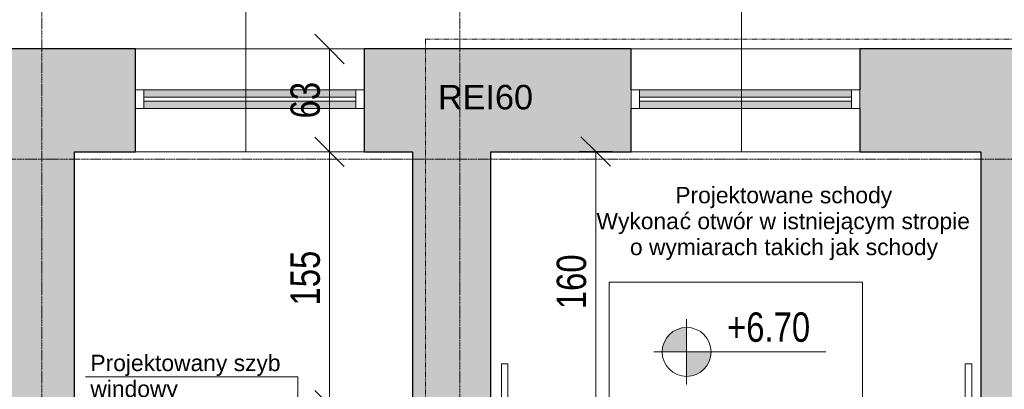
# Model space of a CAD drawing. Header units: centimetres. Extents: x 14827 to 20060, y -10807 to -8443.
# Tile 11 of 21: x 16206 to 16809, y -9021 to -8795. Entities that reach past the tile are written whole.
import ezdxf

# ---------------------------------------------------------------- set-up
doc = ezdxf.new("R2010")
doc.units = ezdxf.units.CM
doc.linetypes.add('Aligning Line 1_8_', pattern=[0.635, 0.3175, -0.3175])
doc.linetypes.add('Linia siatki', pattern=[0.9925, 0.47, -0.2175, 0.0875, -0.2175])
for name, color, linetype, lineweight in [('A-ANNO-DIMS', 211, 'Continuous', 9), ('A-ANNO-DIMS-100', 211, 'Continuous', 9), ('A-DETL', 90, 'Continuous', 9), ('A-DETL-THIN', 151, 'Continuous', 9), ('A-FLOR-HRAL', 11, 'Continuous', 9), ('A-GLAZ', 151, 'Continuous', 9), ('A-WALL', 113, 'Continuous', 9), ('A-WALL-PATT', 111, 'Continuous', 25), ('G-ANNO-DIMS', 111, 'Continuous', 9), ('G-ANNO-TEXT', 231, 'Continuous', 9), ('S-GRID', 1, 'Continuous', 9), ('S-STRS-ANNO', 31, 'Continuous', 9)]:
    doc.layers.add(name, color=color, linetype=linetype, lineweight=lineweight)
doc.styles.add('Arial_2', font='arial.ttf', dxfattribs={"width": 0.8, "height": 18})
doc.styles.add('Arial_3', font='arial.ttf', dxfattribs={"height": 10})
doc.styles.add('Arial_4', font='arial.ttf', dxfattribs={"height": 15})
doc.dimstyles.new('Przekątna_-_1_8_mm_Arial', dxfattribs={"dimscale": 30.48, "dimtxt": 18.364669, "dimasz": 0.590551, "dimexe": 0.328084, "dimexo": 0.0625, "dimgap": 0.016404, "dimtad": 1, "dimdec": 0, "dimdsep": 46, "dimtxsty": 'Arial_2', "dimblk1": 'OBLIQUE', "dimblk2": 'OBLIQUE', "dimsah": 1, "dimcen": 0.09, "dimazin": 0, "dimtfac": 1, "dimtdec": 4, "dimtix": 1, "dimtmove": 0, "dimatfit": 3, "dimfxl": 0.328084, "dimfxlon": 1, "dimtvp": 1, "dimtolj": 1, "dimtzin": 0, "dimarcsym": 2})

# ---------------------------------------------------------------- blocks, each defined once
blk = doc.blocks.new('Aluminum_1 szybowe - OKNA NA KLATCE 140_180 wymiana 2-633471-6_Poziom posadzka II pietra')
at = {"layer": 'A-GLAZ'}
h = blk.add_hatch(color=256, dxfattribs=at)
h.paths.add_polyline_path([(-2.24, -2.27), (-2.24, 2.17), (-132.08, 2.17), (-132.08, -2.27), (-109.8, -2.27)])
h.paths.add_polyline_path([(-109.8, 4.71), (-2.24, 4.71), (-2.24, 9.16), (-132.08, 9.16), (-132.08, 4.71)])
at = {"layer": 'A-GLAZ', "lineweight": 18}
for p, q in [((-132.08, 9.16), (-137.16, 9.16)), ((-137.16, 9.16), (-137.16, -2.27)), ((-132.08, -2.27), (-132.08, 9.16)), ((2.84, 9.16), (-2.24, 9.16)), ((-2.24, 9.16), (-2.24, -2.27)), ((2.84, -2.27), (2.84, 9.16)), ((-2.24, 4.71), (-132.08, 4.71)), ((-132.08, 4.71), (-132.08, 2.17)), ((-132.08, 2.17), (-2.24, 2.17)), ((-2.24, 2.17), (-2.24, 4.71)), ((-137.16, -2.27), (-132.08, -2.27)), ((-2.24, -2.27), (2.84, -2.27))]:
    blk.add_line(p, q, dxfattribs=at)
at = {"layer": 'A-GLAZ'}
for p, q in [((-132.08, 9.16), (-2.24, 9.16)), ((-2.24, -2.27), (-132.08, -2.27))]:
    blk.add_line(p, q, dxfattribs=at)
blk = doc.blocks.new('Aluminum_1 szybowe - OKNA NA KLATCE 140_180 wymiana 2-V3-6_Poziom posadzka II pietra')
at = {"layer": 'A-GLAZ'}
h = blk.add_hatch(color=256, dxfattribs=at)
h.paths.add_polyline_path([(-2.24, -2.27), (-2.24, 2.17), (-132.08, 2.17), (-132.08, -2.27)])
h.paths.add_polyline_path([(-2.24, 4.71), (-2.24, 9.16), (-132.08, 9.16), (-132.08, 4.71)])
at = {"layer": 'A-GLAZ', "lineweight": 18}
for p, q in [((-132.08, 9.16), (-137.16, 9.16)), ((-132.08, -2.27), (-132.08, 9.16)), ((2.84, 9.16), (-2.24, 9.16)), ((-2.24, 9.16), (-2.24, -2.27)), ((-2.24, 4.71), (-132.08, 4.71)), ((-132.08, 4.71), (-132.08, 2.17)), ((-132.08, 2.17), (-2.24, 2.17)), ((-2.24, 2.17), (-2.24, 4.71)), ((-137.16, -2.27), (-132.08, -2.27)), ((-2.24, -2.27), (2.84, -2.27))]:
    blk.add_line(p, q, dxfattribs=at)
at = {"layer": 'A-GLAZ'}
for p, q in [((-132.08, 9.16), (-2.24, 9.16)), ((-2.24, -2.27), (-132.08, -2.27))]:
    blk.add_line(p, q, dxfattribs=at)
blk = doc.blocks.new('Typ poręczy górnej - Górna poręcz_wewnętrzny_-712690-6_Poziom posadzka II pietra')
at = {"layer": 'A-FLOR-HRAL'}
for p, q in [((16785.08, -9005.47), (16785.08, -9036.43)), ((16789.08, -9036.43), (16789.08, -9005.47)), ((16785.08, -9036.43), (16785.08, -9395.47)), ((16789.08, -9395.47), (16789.08, -9036.43))]:
    blk.add_line(p, q, dxfattribs=at)
at = {"layer": 'A-FLOR-HRAL', "flags": 128}
for points in [[(16786.88, -9005.47), (16787.08, -9005.47), (16787.29, -9005.47)], [(16787.29, -9395.47), (16787.08, -9395.47), (16786.88, -9395.47)]]:
    blk.add_lwpolyline(points, dxfattribs=at)
blk = doc.blocks.new('Typ poręczy górnej - Górna poręcz_wewnętrzny_-V5-6_Poziom posadzka II pietra')
at = {"layer": 'A-FLOR-HRAL'}
for p, q in [((16789.08, -9005.47), (16785.08, -9005.47)), ((16785.08, -9005.47), (16785.08, -9395.47)), ((16789.08, -9005.47), (16789.08, -9395.47)), ((16789.08, -9395.47), (16785.08, -9395.47))]:
    blk.add_line(p, q, dxfattribs=at)
blk = doc.blocks.new('DIMBLOCK249-6_Poziom posadzka II pietra')
at = {"layer": 'A-ANNO-DIMS-100'}
for p, q in [((16395.78, -8875.71), (16386.78, -8866.71)), ((16395.78, -8875.71), (16385.78, -8875.71)), ((16395.78, -9030.71), (16395.78, -8875.71)), ((16395.78, -8875.71), (16404.78, -8884.71)), ((16395.78, -8875.71), (16405.78, -8875.71)), ((16395.78, -9030.71), (16386.78, -9021.71)), ((16395.78, -9030.71), (16385.78, -9030.71)), ((16395.78, -9030.71), (16404.78, -9039.71)), ((16395.78, -9030.71), (16405.78, -9030.71))]:
    blk.add_line(p, q, dxfattribs=at)
at = {"layer": 'A-ANNO-DIMS-100', "color": 0, "insert": (16371.92, -8969.74), "char_height": 18, "width": 39.6677, "attachment_point": 1, "rotation": 90, "line_spacing_factor": 0.941778, "style": 'Arial_2'}
blk.add_mtext('155', dxfattribs=at)
blk = doc.blocks.new('_Oblique')
at = {"color": 0, "linetype": 'ByBlock', "lineweight": -2}
blk.add_line((-0.5, -0.5), (0.5, 0.5), dxfattribs=at)
blk = doc.blocks.new('DIMBLOCK250-6_Poziom posadzka II pietra')
at = {"layer": 'A-ANNO-DIMS-100'}
for p, q in [((16395.78, -8812.71), (16386.78, -8803.71)), ((16395.78, -8812.71), (16385.78, -8812.71)), ((16395.78, -8875.71), (16395.78, -8812.71)), ((16395.78, -8812.71), (16404.78, -8821.71)), ((16395.78, -8812.71), (16405.78, -8812.71)), ((16395.78, -8875.71), (16386.78, -8866.71)), ((16395.78, -8875.71), (16385.78, -8875.71)), ((16395.78, -8875.71), (16404.78, -8884.71)), ((16395.78, -8875.71), (16405.78, -8875.71))]:
    blk.add_line(p, q, dxfattribs=at)
at = {"layer": 'A-ANNO-DIMS-100', "color": 0, "insert": (16371.92, -8855.23), "char_height": 18, "width": 26.4451, "attachment_point": 1, "rotation": 90, "line_spacing_factor": 0.941778, "style": 'Arial_2'}
blk.add_mtext('63', dxfattribs=at)
blk = doc.blocks.new('DIMBLOCK251-6_Poziom posadzka II pietra')
at = {"layer": 'A-ANNO-DIMS-100'}
for p, q in [((16558.83, -8875.47), (16549.83, -8866.47)), ((16558.83, -8875.47), (16548.83, -8875.47)), ((16558.83, -9035.47), (16558.83, -8875.47)), ((16558.83, -8875.47), (16567.83, -8884.47)), ((16558.83, -8875.47), (16568.83, -8875.47)), ((16558.83, -9035.47), (16549.83, -9026.47)), ((16558.83, -9035.47), (16548.83, -9035.47)), ((16558.83, -9035.47), (16567.83, -9044.47)), ((16558.83, -9035.47), (16568.83, -9035.47))]:
    blk.add_line(p, q, dxfattribs=at)
at = {"layer": 'A-ANNO-DIMS-100', "color": 0, "insert": (16534.96, -8972), "char_height": 18, "width": 39.6677, "attachment_point": 1, "rotation": 90, "line_spacing_factor": 0.941778, "style": 'Arial_2'}
blk.add_mtext('160', dxfattribs=at)

msp = doc.modelspace()

# ---------------------------------------------------------------- hatches: boundary and pattern name
at = {"layer": 'A-WALL-PATT', "lineweight": 9}
h = msp.add_hatch(color=256, dxfattribs=at)
h.paths.add_polyline_path([(16193.62, -10415.71), (16239.62, -10415.71), (16239.62, -9569.71), (16193.62, -9569.71), (16193.62, -10350.71)])
h.paths.add_polyline_path([(16193.62, -9424.71), (16239.62, -9424.71), (16239.62, -8812.71), (16193.62, -8812.71), (16193.62, -9424.22)])
h = msp.add_hatch(color=256, dxfattribs=at)
h.paths.add_polyline_path([(16794.62, -8875.71), (16794.62, -8812.71), (16720.62, -8812.71), (16720.62, -8875.71), (16774.27, -8875.71)])
h.paths.add_polyline_path([(16494.62, -8875.71), (16580.62, -8875.71), (16580.62, -8812.71), (16417.12, -8812.71), (16417.12, -8875.71), (16446.62, -8875.71)])
h.paths.add_polyline_path([(16239.62, -8875.71), (16277.12, -8875.71), (16277.12, -8812.71), (16239.62, -8812.71)])
h = msp.add_hatch(color=256, dxfattribs=at)
h.paths.add_polyline_path([(16794.62, -10352.71), (16840.62, -10352.71), (16840.62, -9563.71), (16794.62, -9563.71), (16794.62, -10350.71)])
h.paths.add_polyline_path([(16794.62, -9418.71), (16840.62, -9418.71), (16840.62, -8812.71), (16794.62, -8812.71), (16794.62, -9364.86)])
msp.add_hatch(color=256, dxfattribs=at).paths.add_polyline_path([(16483.27, -9396.71), (16494.62, -9396.71), (16494.62, -8875.71), (16446.62, -8875.71), (16446.62, -9396.71)])
at = {"layer": 'G-ANNO-DIMS'}
h = msp.add_hatch(color=256, dxfattribs=at)
edge = h.paths.add_edge_path()
edge.add_arc((16614.53, -8998.16), 15, 90, 180)
edge.add_line((16599.53, -8998.16), (16614.53, -8998.16))
edge.add_line((16614.53, -8998.16), (16614.53, -8983.16))
h = msp.add_hatch(color=256, dxfattribs=at)
edge = h.paths.add_edge_path()
edge.add_arc((16614.53, -8998.16), 15, 270, 360)
edge.add_line((16629.53, -8998.16), (16614.53, -8998.16))
edge.add_line((16614.53, -8998.16), (16614.53, -9013.16))

# ---------------------------------------------------------------- linework, layer by layer
at = {"layer": 'A-DETL', "linetype": 'Aligning Line 1_8_', "lineweight": 18}
for q in [(16850.62, -8806.69), (16454.62, -9343.21)]:
    msp.add_line((16454.62, -8806.69), q, dxfattribs=at)
at = {"layer": 'A-DETL-THIN'}
for p, q in [((16344.58, -8875.71), (16344.58, -8725.71)), ((16648.08, -8875.71), (16648.08, -8725.71)), ((16501.08, -9005.47), (16505.08, -9005.47)), ((16501.08, -9395.47), (16501.08, -9005.47)), ((16505.08, -9005.47), (16505.08, -9395.47)), ((16376.41, -9013.46), (16246.41, -9013.46)), ((16376.41, -9013.46), (16376.41, -9029.74))]:
    msp.add_line(p, q, dxfattribs=at)
at = {"layer": 'A-WALL', "lineweight": 25}
for p, q in [((16277.12, -8812.71), (16193.62, -8812.71)), ((16277.12, -8875.71), (16277.12, -8812.71)), ((16580.62, -8812.71), (16417.12, -8812.71)), ((16417.12, -8812.71), (16417.12, -8875.71)), ((16580.62, -8837.71), (16580.62, -8812.71)), ((16840.62, -8812.71), (16720.62, -8812.71)), ((16720.62, -8812.71), (16720.62, -8837.71)), ((16580.62, -8875.71), (16580.62, -8849.14)), ((16720.62, -8849.14), (16720.62, -8875.71)), ((16239.62, -8875.71), (16277.12, -8875.71)), ((16239.62, -9350.71), (16239.62, -8875.71)), ((16417.12, -8875.71), (16446.62, -8875.71)), ((16446.62, -8875.71), (16446.62, -9347.71)), ((16494.62, -8875.71), (16580.62, -8875.71)), ((16494.62, -9396.71), (16494.62, -8875.71)), ((16720.62, -8875.71), (16794.62, -8875.71)), ((16794.62, -8875.71), (16794.62, -9418.71))]:
    msp.add_line(p, q, dxfattribs=at)
at = {"layer": 'A-WALL'}
for p, q in [((16277.12, -8812.71), (16417.12, -8812.71)), ((16580.62, -8812.71), (16720.62, -8812.71)), ((16417.12, -8875.71), (16277.12, -8875.71)), ((16720.62, -8875.71), (16580.62, -8875.71))]:
    msp.add_line(p, q, dxfattribs=at)
at = {"layer": 'G-ANNO-DIMS'}
for p, q in [((16614.53, -8978.16), (16614.53, -9018.16)), ((16614.53, -8998.16), (16614.53, -8983.16)), ((16634.53, -8998.16), (16594.53, -8998.16)), ((16599.53, -8998.16), (16614.53, -8998.16)), ((16699.81, -8998.16), (16600.83, -8998.16)), ((16629.53, -8998.16), (16614.53, -8998.16)), ((16614.53, -8998.16), (16614.53, -9013.16)), ((16614.53, -8998.16), (16699.81, -8998.16))]:
    msp.add_line(p, q, dxfattribs=at)
for start, end in [(90, 180), (0, 90), (180, 270), (270, 0)]:
    msp.add_arc((16614.53, -8998.16), 15, start, end, dxfattribs=at)
at = {"layer": 'S-GRID', "linetype": 'Linia siatki'}
for p, q in [((16219.62, -8443.11), (16219.62, -10747.39)), ((16475.62, -8443.11), (16475.62, -10747.39)), ((14827.42, -8880.21), (18350.45, -8880.21))]:
    msp.add_line(p, q, dxfattribs=at)
at = {"layer": 'S-STRS-ANNO'}
for p, q in [((16567.12, -8955.47), (16722.12, -8955.47)), ((16567.12, -9035.47), (16567.12, -8955.47)), ((16722.12, -8955.47), (16722.12, -9035.47))]:
    msp.add_line(p, q, dxfattribs=at)

# ---------------------------------------------------------------- block references
at = {"layer": 'A-FLOR-HRAL'}
for name in ['Typ poręczy górnej - Górna poręcz_wewnętrzny_-712690-6_Poziom posadzka II pietra', 'Typ poręczy górnej - Górna poręcz_wewnętrzny_-V5-6_Poziom posadzka II pietra']:
    msp.add_blockref(name, (0, 0), dxfattribs=at)
at = {"layer": 'A-GLAZ'}
for name, p in [('Aluminum_1 szybowe - OKNA NA KLATCE 140_180 wymiana 2-V3-6_Poziom posadzka II pietra', (16414.28, -8846.87)), ('Aluminum_1 szybowe - OKNA NA KLATCE 140_180 wymiana 2-633471-6_Poziom posadzka II pietra', (16717.78, -8846.87))]:
    msp.add_blockref(name, p, dxfattribs=at)

# ---------------------------------------------------------------- texts
at = {"layer": 'G-ANNO-DIMS', "insert": (16639.26, -8973.94), "char_height": 18, "width": 60.1593, "attachment_point": 1, "line_spacing_factor": 0.941778, "style": 'Arial_2'}
msp.add_mtext('+6.70', dxfattribs=at)
at = {"layer": 'G-ANNO-TEXT', "color": 1, "insert": (16462.22, -8834.68), "char_height": 15, "width": 71.3502, "attachment_point": 1, "style": 'Arial_4'}
msp.add_mtext('REI60', dxfattribs=at)
at = {"layer": 'G-ANNO-TEXT', "color": 7, "char_height": 10, "attachment_point": 1, "style": 'Arial_3'}
for s, insert, width in [('Projektowane schody', (16607.58, -8897.15), 160.3375), ('ć otwór w istniejącym stropie ', (16610.23, -8913.02), 221.2657), ('Wykona', (16559.3, -8913.02), 61.7299), ('o wymiarach takich jak schody', (16579.8, -8928.9), 227.6792), ('Projektowany szyb ', (16249.41, -8999.86), 144.3038), ('windowy', (16249.41, -9015.74), 64.135)]:
    msp.add_mtext(s, dxfattribs=dict(at, insert=insert, width=width))

# ---------------------------------------------------------------- dimensions: what is measured, and where the dimension line sits
at = {"layer": 'A-ANNO-DIMS'}
for base, p1, p2, override, picture, middle in [((16395.78, -8812.71), (16385.78, -8875.71), (16385.78, -8812.71), {"dimpost": '<>', "dimfxl": 63}, 'DIMBLOCK250-6_Poziom posadzka II pietra', (16386.09, -8844.21)), ((16395.78, -8875.71), (16385.78, -9030.71), (16385.78, -8875.71), {"dimpost": '<>', "dimfxl": 155}, 'DIMBLOCK249-6_Poziom posadzka II pietra', (16386.09, -8953.21)), ((16558.83, -8875.47), (16548.83, -9035.47), (16548.83, -8875.47), {"dimpost": '<>', "dimfxl": 160}, 'DIMBLOCK251-6_Poziom posadzka II pietra', (16549.14, -8955.47))]:
    dim = msp.add_linear_dim(base=base, p1=p1, p2=p2, angle=90, dimstyle='Przekątna_-_1_8_mm_Arial', override=override, dxfattribs=at)
    dim.commit()
    dim.dimension.update_dxf_attribs({"geometry": picture, "text_midpoint": middle})

doc.saveas('drawing.dxf')
